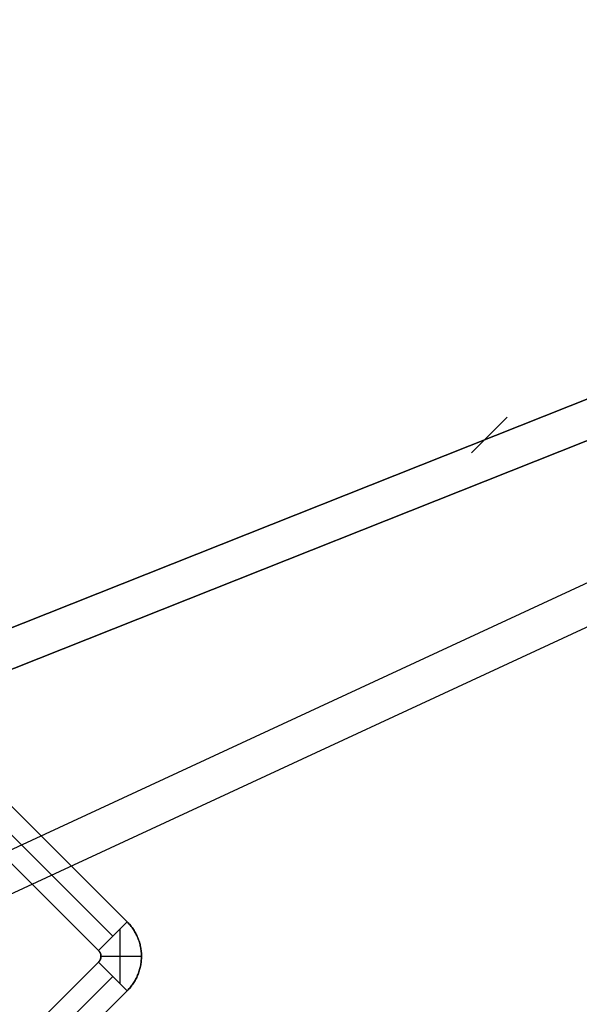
# Model space of a CAD drawing. Header units: millimetres. Extents: x -630 to 192, y -7 to 1615.
# Tile 34 of 249: x -562 to -541, y 29 to 66. Entities that reach past the tile are written whole.
import ezdxf

# ---------------------------------------------------------------- set-up
doc = ezdxf.new("R2010")
doc.units = ezdxf.units.MM
doc.header["$MEASUREMENT"] = 0
doc.layers.add('OVIDIO 160x80x72h', color=7, linetype='Continuous')

msp = doc.modelspace()

# ---------------------------------------------------------------- linework, layer by layer
at = {"layer": 'OVIDIO 160x80x72h', "extrusion": (0.108979, 0.202852, 0.973126)}
for points in [[(553.525, 272.455), (553.525, 433.111)], [(553.525, 433.111), (553.525, 272.455)], [(553.23, 433.111), (553.23, 272.455)], [(552.934, 433.111), (552.934, 272.455)], [(552.934, 272.455), (552.934, 433.111)]]:
    msp.add_lwpolyline(points, dxfattribs=at)
at = {"layer": 'OVIDIO 160x80x72h', "extrusion": (-0.045678, -0.114881, 0.992329)}
for points in [[(-561.174, -79.498), (-561.174, 29.417)], [(-560.487, -79.498), (-560.487, 29.418)], [(-559.343, 30.071), (-559.343, -76.785)], [(-559.343, -76.785), (-559.343, 30.071)], [(-558.886, -76.785), (-558.886, 30.071)], [(-558.886, 30.071), (-558.886, -76.785)], [(-544.404, -63.038), (-544.404, -7.848)], [(-544.633, -62.821), (-544.633, -8.417)]]:
    msp.add_lwpolyline(points, dxfattribs=at)
at = {"layer": 'OVIDIO 160x80x72h', "extrusion": (0.021464, 0.046296, 0.998697)}
for points in [[(559.031, 153.36), (559.031, 254.663)], [(560.517, 154.324), (560.517, 254.837)]]:
    msp.add_lwpolyline(points, dxfattribs=at)
at = {"layer": 'OVIDIO 160x80x72h', "extrusion": (-0.166244, -0.166244, 0.97197)}
for points in [[(-440.444, -148.414), (-440.444, -180.078)], [(-440.444, -180.078), (-440.444, -148.414)]]:
    msp.add_lwpolyline(points, dxfattribs=at)
at = {"layer": 'OVIDIO 160x80x72h', "extrusion": (0.235702, 0.235702, 0.942809)}
for points in [[(442.342, 639.807), (442.342, 530.729)], [(441.393, 530.729), (441.393, 639.807)], [(439.496, 639.807), (439.496, 530.729)], [(438.547, 530.729), (438.547, 639.807)], [(426.006, 618.897), (426.006, 513.489)], [(422.5, 613.802), (422.5, 509.262)]]:
    msp.add_lwpolyline(points, dxfattribs=at)
at = {"layer": 'OVIDIO 160x80x72h', "extrusion": (-0.114881, -0.045678, 0.992329)}
for points in [[(-250.06, -422.78), (-250.06, -315.924)], [(-250.06, -315.924), (-250.06, -422.78)], [(-249.604, -315.924), (-249.604, -422.78)], [(-249.604, -422.78), (-249.604, -315.924)], [(-264.542, -409.033), (-264.542, -353.842)], [(-264.314, -408.816), (-264.314, -354.411)], [(-248.46, -316.577), (-248.46, -425.492)], [(-247.772, -316.578), (-247.772, -425.492)]]:
    msp.add_lwpolyline(points, dxfattribs=at)
at = {"layer": 'OVIDIO 160x80x72h', "extrusion": (0.202852, 0.108979, 0.973126)}
for points in [[(290.563, 519.555), (290.563, 680.21)], [(290.563, 680.21), (290.563, 519.555)], [(290.268, 680.21), (290.268, 519.555)], [(289.972, 519.555), (289.972, 680.21)], [(289.972, 680.21), (289.972, 519.555)]]:
    msp.add_lwpolyline(points, dxfattribs=at)
at = {"layer": 'OVIDIO 160x80x72h', "extrusion": (0.046296, 0.021464, 0.998697)}
for points in [[(268.067, 456.071), (268.067, 557.375)], [(266.581, 457.039), (266.581, 557.55)]]:
    msp.add_lwpolyline(points, dxfattribs=at)
at = {"layer": 'OVIDIO 160x80x72h', "extrusion": (-0.287767, -0.106919, 0.951713)}
for points in [[(-255.565, -292.633), (-255.565, -268.238)], [(-255.565, -268.238), (-255.565, -292.633)], [(-255.477, -268.679), (-255.477, -292.633)], [(-255.39, -292.633), (-255.39, -269.12)], [(-255.39, -269.12), (-255.39, -292.633)]]:
    msp.add_lwpolyline(points, dxfattribs=at)
at = {"layer": 'OVIDIO 160x80x72h', "extrusion": (-0.106919, -0.287767, 0.951713)}
for points in [[(-545.346, 80.545), (-545.346, 56.591)], [(-545.259, 80.985), (-545.259, 56.591)], [(-545.259, 56.591), (-545.259, 80.985)], [(-545.434, 80.104), (-545.434, 56.591)], [(-545.434, 56.591), (-545.434, 80.104)]]:
    msp.add_lwpolyline(points, dxfattribs=at)
at = {"layer": 'OVIDIO 160x80x72h', "extrusion": (-0.029521, 0.985348, -0.16798)}
for points in [[(555.411, 677.542), (555.105, 679.254)], [(555.105, 679.254), (555.411, 677.542)]]:
    msp.add_lwpolyline(points, dxfattribs=at)
at = {"layer": 'OVIDIO 160x80x72h', "extrusion": (0.999995, 0.000995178, -0.002882)}
msp.add_lwpolyline([(55.241, 669.669), (55.731, 668.251)], dxfattribs=at)
at = {"layer": 'OVIDIO 160x80x72h'}
for points in [[(-545.184, 49.519), (-543.858, 50.846)], [(-567.189, 41.409), (-557.927, 32.147)], [(-557.927, 32.147), (-567.189, 41.409)], [(-558.457, 31.616), (-567.72, 40.879)], [(-558.987, 31.086), (-568.25, 40.349)], [(-568.25, 40.349), (-558.987, 31.086)], [(-558.193, 29.868), (-558.193, 31.88)], [(-558.9, 30.874), (-557.399, 30.874)], [(-576.983, 11.605), (-558.457, 30.131)], [(-576.453, 11.075), (-557.926, 29.601)], [(-557.926, 29.601), (-576.453, 11.075)]]:
    msp.add_lwpolyline(points, dxfattribs=at)
at = {"layer": 'OVIDIO 160x80x72h', "extrusion": (0.881274, -0.265352, 0.39108)}
msp.add_lwpolyline([(-107.241, 774.727), (-149.109, 829.106)], dxfattribs=at)
at = {"layer": 'OVIDIO 160x80x72h', "extrusion": (0.999884, 0.000231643, 0.015217)}
for points in [[(32.276, 8.356), (42.379, 671.982)], [(42.379, 671.982), (32.276, 8.356)], [(31.215, 8.372), (41.319, 671.998)], [(41.319, 671.998), (31.215, 8.372)], [(30.791, 8.371), (40.894, 672.004)], [(40.894, 672.004), (30.791, 8.371)]]:
    msp.add_lwpolyline(points, dxfattribs=at)
at = {"layer": 'OVIDIO 160x80x72h', "extrusion": (0.202863, 0.108986, 0.973123)}
for points in [[(292.4, 663.597), (292.4, 606.216)], [(292.4, 606.216), (292.4, 663.597)]]:
    msp.add_lwpolyline(points, dxfattribs=at)
at = {"layer": 'OVIDIO 160x80x72h', "extrusion": (0.000231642, 0.999884, -0.015217)}
for points in [[(569.01, 663.964), (558.907, 0.333)], [(567.51, 663.987), (557.406, 0.334)]]:
    msp.add_lwpolyline(points, dxfattribs=at)
at = {"layer": 'OVIDIO 160x80x72h', "extrusion": (0.202866, 0.108989, 0.973122)}
for points in [[(291.688, 606.219), (291.688, 663.6)], [(290.975, 606.219), (290.975, 663.6)], [(290.975, 663.6), (290.975, 606.219)]]:
    msp.add_lwpolyline(points, dxfattribs=at)
at = {"layer": 'OVIDIO 160x80x72h', "extrusion": (0.999884, 0.000231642, 0.015217)}
for points in [[(29.73, 8.356), (39.834, 672.021)], [(39.834, 672.021), (29.73, 8.356)]]:
    msp.add_lwpolyline(points, dxfattribs=at)
at = {"layer": 'OVIDIO 160x80x72h', "extrusion": (-0.265352, 0.881274, 0.39108)}
for points in [[(568.16, 582.889), (523.848, 525.334)], [(535.058, 548.115), (493.191, 493.736)]]:
    msp.add_lwpolyline(points, dxfattribs=at)
at = {"layer": 'OVIDIO 160x80x72h', "extrusion": (-5.45402e-08, -5.4543e-08, 1)}
for points in [[(-557.927, 32.147), (-558.987, 31.086)], [(-558.987, 31.086), (-557.927, 32.147)]]:
    msp.add_lwpolyline(points, dxfattribs=at)
at = {"layer": 'OVIDIO 160x80x72h', "extrusion": (-0.000378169, -0.000378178, 1)}
for points in [[(-577.513, 12.135), (-558.987, 30.662)], [(-558.987, 30.662), (-577.513, 12.135)]]:
    msp.add_lwpolyline(points, dxfattribs=at)
at = {"layer": 'OVIDIO 160x80x72h', "extrusion": (-0.000792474, 0.000792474, 0.999999)}
for points in [[(-557.926, 29.6), (-558.987, 30.661)], [(-558.987, 30.661), (-557.926, 29.6)]]:
    msp.add_lwpolyline(points, dxfattribs=at)
at = {"layer": 'OVIDIO 160x80x72h'}
for points in [[(-467.975, 80.511, 681.494), (-567.321, 41.01, 668.175), (-568.013, 40.735, 668.082)], [(-568.013, 40.735, 668.082), (-567.321, 41.01, 668.175), (-467.975, 80.511, 681.494)], [(-467.395, 79.204, 681.041), (-566.741, 39.703, 667.722), (-567.432, 39.428, 667.629)], [(-567.432, 39.428, 667.629), (-566.741, 39.703, 667.722), (-467.395, 79.204, 681.041)], [(-557.927, 32.147, -0.134), (-557.894, 32.114, -0.134), (-557.863, 32.08, -0.134), (-557.833, 32.046, -0.134), (-557.804, 32.012, -0.134), (-557.777, 31.977, -0.134), (-557.75, 31.942, -0.134), (-557.724, 31.906, -0.134), (-557.699, 31.87, -0.134), (-557.675, 31.833, -0.134), (-557.653, 31.796, -0.134), (-557.631, 31.758, -0.134), (-557.61, 31.72, -0.134), (-557.59, 31.681, -0.134), (-557.571, 31.642, -0.134), (-557.553, 31.602, -0.134), (-557.536, 31.562, -0.134), (-557.52, 31.521, -0.134), (-557.505, 31.479, -0.134), (-557.49, 31.437, -0.134), (-557.477, 31.395, -0.134), (-557.465, 31.352, -0.134), (-557.453, 31.309, -0.134), (-557.443, 31.265, -0.134), (-557.434, 31.221, -0.134), (-557.426, 31.177, -0.134), (-557.419, 31.133, -0.134), (-557.413, 31.089, -0.134), (-557.408, 31.044, -0.134), (-557.404, 30.999, -0.134), (-557.401, 30.954, -0.134), (-557.399, 30.909, -0.134), (-557.399, 30.864, -0.134), (-557.4, 30.819, -0.134), (-557.402, 30.775, -0.134), (-557.405, 30.73, -0.134), (-557.409, 30.685, -0.134), (-557.415, 30.641, -0.134), (-557.421, 30.597, -0.134), (-557.429, 30.553, -0.134), (-557.437, 30.509, -0.134), (-557.447, 30.465, -0.134), (-557.457, 30.422, -0.134), (-557.469, 30.38, -0.134), (-557.482, 30.337, -0.134), (-557.495, 30.295, -0.134), (-557.51, 30.254, -0.134), (-557.525, 30.213, -0.134), (-557.541, 30.173, -0.134), (-557.558, 30.133, -0.134), (-557.576, 30.094, -0.134), (-557.595, 30.055, -0.134), (-557.615, 30.017, -0.134), (-557.636, 29.98, -0.134), (-557.657, 29.943, -0.134), (-557.68, 29.906, -0.134), (-557.703, 29.87, -0.134), (-557.728, 29.835, -0.134), (-557.753, 29.8, -0.134), (-557.78, 29.766, -0.134), (-557.807, 29.732, -0.134), (-557.835, 29.698, -0.134), (-557.865, 29.665, -0.134), (-557.895, 29.633, -0.134), (-557.926, 29.601, -0.134)], [(-557.926, 29.601, -0.134), (-557.895, 29.633, -0.134), (-557.865, 29.665, -0.134), (-557.835, 29.698, -0.134), (-557.807, 29.732, -0.134), (-557.78, 29.766, -0.134), (-557.753, 29.8, -0.134), (-557.728, 29.835, -0.134), (-557.703, 29.87, -0.134), (-557.68, 29.906, -0.134), (-557.657, 29.943, -0.134), (-557.636, 29.98, -0.134), (-557.615, 30.017, -0.134), (-557.595, 30.055, -0.134), (-557.576, 30.094, -0.134), (-557.558, 30.133, -0.134), (-557.541, 30.173, -0.134), (-557.525, 30.213, -0.134), (-557.51, 30.254, -0.134), (-557.495, 30.295, -0.134), (-557.482, 30.337, -0.134), (-557.469, 30.38, -0.134), (-557.457, 30.422, -0.134), (-557.447, 30.465, -0.134), (-557.437, 30.509, -0.134), (-557.429, 30.553, -0.134), (-557.421, 30.597, -0.134), (-557.415, 30.641, -0.134), (-557.409, 30.685, -0.134), (-557.405, 30.73, -0.134), (-557.402, 30.775, -0.134), (-557.4, 30.819, -0.134), (-557.399, 30.864, -0.134), (-557.399, 30.909, -0.134), (-557.401, 30.954, -0.134), (-557.404, 30.999, -0.134), (-557.408, 31.044, -0.134), (-557.413, 31.089, -0.134), (-557.419, 31.133, -0.134), (-557.426, 31.177, -0.134), (-557.434, 31.221, -0.134), (-557.443, 31.265, -0.134), (-557.453, 31.309, -0.134), (-557.465, 31.352, -0.134), (-557.477, 31.395, -0.134), (-557.49, 31.437, -0.134), (-557.505, 31.479, -0.134), (-557.52, 31.521, -0.134), (-557.536, 31.562, -0.134), (-557.553, 31.602, -0.134), (-557.571, 31.642, -0.134), (-557.59, 31.681, -0.134), (-557.61, 31.72, -0.134), (-557.631, 31.758, -0.134), (-557.653, 31.796, -0.134), (-557.675, 31.833, -0.134), (-557.699, 31.87, -0.134), (-557.724, 31.906, -0.134), (-557.75, 31.942, -0.134), (-557.777, 31.977, -0.134), (-557.804, 32.012, -0.134), (-557.833, 32.046, -0.134), (-557.863, 32.08, -0.134), (-557.894, 32.114, -0.134), (-557.927, 32.147, -0.134)], [(-558.987, 30.662, -0.136), (-558.98, 30.669, -0.136), (-558.973, 30.677, -0.135), (-558.966, 30.685, -0.135), (-558.96, 30.692, -0.135), (-558.954, 30.7, -0.135), (-558.948, 30.709, -0.135), (-558.943, 30.717, -0.135), (-558.938, 30.725, -0.135), (-558.936, 30.729, -0.135), (-558.933, 30.734, -0.135), (-558.931, 30.738, -0.135), (-558.929, 30.742, -0.135), (-558.927, 30.746, -0.134), (-558.925, 30.751, -0.134), (-558.921, 30.76, -0.134), (-558.918, 30.769, -0.134), (-558.915, 30.778, -0.134), (-558.912, 30.787, -0.134), (-558.91, 30.796, -0.134), (-558.907, 30.805, -0.134), (-558.906, 30.815, -0.134), (-558.904, 30.825, -0.134), (-558.903, 30.834, -0.134), (-558.902, 30.844, -0.134), (-558.901, 30.854, -0.134), (-558.9, 30.864, -0.134), (-558.9, 30.874, -0.134), (-558.9, 30.884, -0.134), (-558.901, 30.893, -0.134), (-558.902, 30.903, -0.134), (-558.903, 30.913, -0.134), (-558.904, 30.923, -0.134), (-558.906, 30.932, -0.134), (-558.907, 30.942, -0.134), (-558.91, 30.951, -0.134), (-558.912, 30.961, -0.134), (-558.915, 30.97, -0.134), (-558.918, 30.979, -0.134), (-558.921, 30.988, -0.134), (-558.925, 30.997, -0.134), (-558.927, 31.001, -0.134), (-558.929, 31.005, -0.134), (-558.931, 31.01, -0.134), (-558.933, 31.014, -0.134), (-558.936, 31.018, -0.134), (-558.938, 31.022, -0.134), (-558.943, 31.031, -0.134), (-558.948, 31.039, -0.134), (-558.954, 31.047, -0.134), (-558.96, 31.055, -0.134), (-558.966, 31.063, -0.134), (-558.973, 31.071, -0.134), (-558.98, 31.078, -0.134), (-558.987, 31.086, -0.134)], [(-558.987, 31.086, -0.134), (-558.98, 31.078, -0.134), (-558.973, 31.071, -0.134), (-558.966, 31.063, -0.134), (-558.96, 31.055, -0.134), (-558.954, 31.047, -0.134), (-558.948, 31.039, -0.134), (-558.943, 31.031, -0.134), (-558.938, 31.022, -0.134), (-558.936, 31.018, -0.134), (-558.933, 31.014, -0.134), (-558.931, 31.01, -0.134), (-558.929, 31.005, -0.134), (-558.927, 31.001, -0.134), (-558.925, 30.997, -0.134), (-558.921, 30.988, -0.134), (-558.918, 30.979, -0.134), (-558.915, 30.97, -0.134), (-558.912, 30.961, -0.134), (-558.91, 30.951, -0.134), (-558.907, 30.942, -0.134), (-558.906, 30.932, -0.134), (-558.904, 30.923, -0.134), (-558.903, 30.913, -0.134), (-558.902, 30.903, -0.134), (-558.901, 30.893, -0.134), (-558.9, 30.884, -0.134), (-558.9, 30.874, -0.134), (-558.9, 30.864, -0.134), (-558.901, 30.854, -0.134), (-558.902, 30.844, -0.134), (-558.903, 30.834, -0.134), (-558.904, 30.825, -0.134), (-558.906, 30.815, -0.134), (-558.907, 30.805, -0.134), (-558.91, 30.796, -0.134), (-558.912, 30.787, -0.134), (-558.915, 30.778, -0.134), (-558.918, 30.769, -0.134), (-558.921, 30.76, -0.134), (-558.925, 30.751, -0.134), (-558.927, 30.746, -0.134), (-558.929, 30.742, -0.135), (-558.931, 30.738, -0.135), (-558.933, 30.734, -0.135), (-558.936, 30.729, -0.135), (-558.938, 30.725, -0.135), (-558.943, 30.717, -0.135), (-558.948, 30.709, -0.135), (-558.954, 30.7, -0.135), (-558.96, 30.692, -0.135), (-558.966, 30.685, -0.135), (-558.973, 30.677, -0.135), (-558.98, 30.669, -0.136), (-558.987, 30.662, -0.136)]]:
    msp.add_polyline3d(points, dxfattribs=at)

doc.saveas('drawing.dxf')
